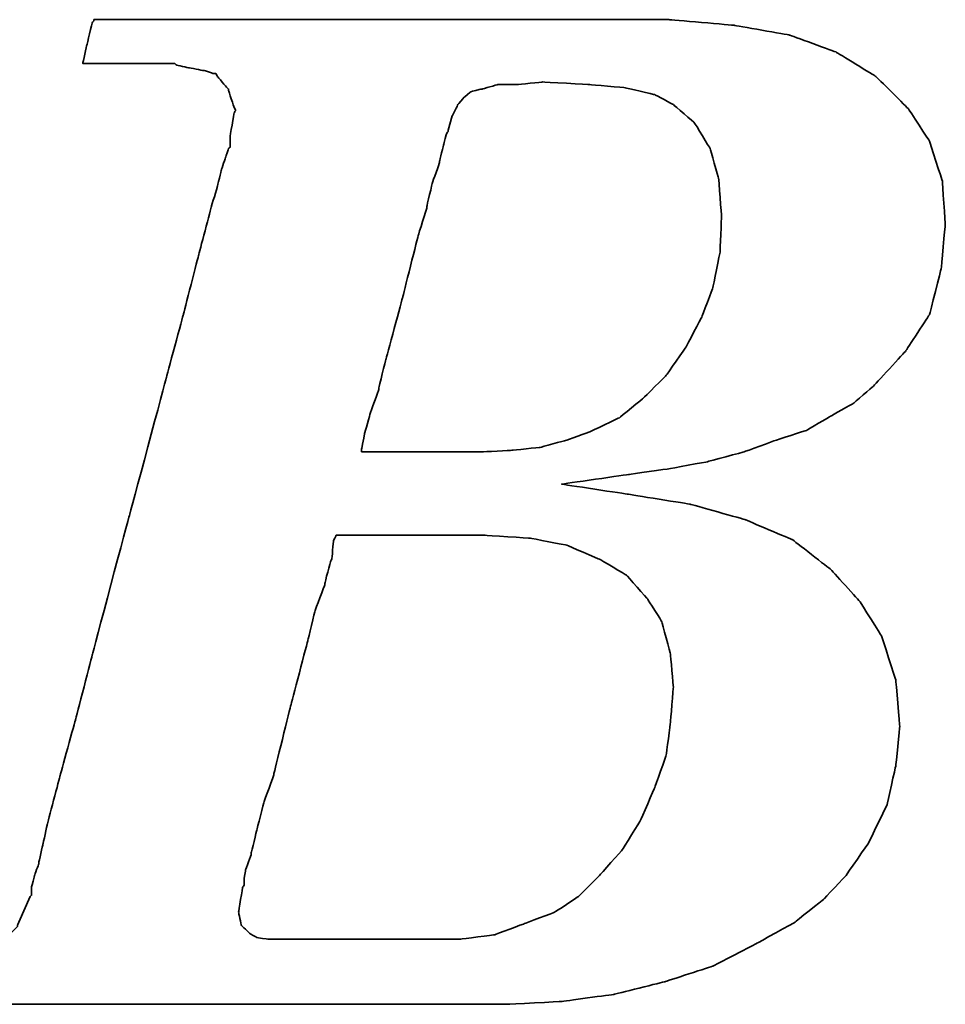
# Model space of a CAD drawing. Header units: millimetres. Extents: x 206 to 360, y 449 to 558.
# Tile 25 of 38: x 324.92 to 326.46, y 514.96 to 516.59. Entities that reach past the tile are written whole.
import ezdxf

# ---------------------------------------------------------------- set-up
doc = ezdxf.new("R2010")
doc.units = ezdxf.units.MM
doc.header["$LTSCALE"] = 0.1
doc.layers.add('DIM', color=4, linetype='CONTINUOUS')
doc.layers.add('layer 1', color=7, linetype='CONTINUOUS')

# ---------------------------------------------------------------- blocks, each defined once
blk = doc.blocks.new('TBI MOTION logo(完整正式版)')
at = {"layer": 'layer 1', "color": 22, "lineweight": 35}
for points, knots in [([(-64.65375, -6.86375), (-64.65375, -6.86375), (-64.84375, -7.29625), (-64.84375, -7.29625), (-64.84375, -7.29625), (-64.84375, -7.29625), (-64.86875, -7.34375), (-64.86875, -7.34375), (-64.86875, -7.34375), (-64.86875, -7.34375), (-64.86875, -7.36875), (-64.86875, -7.36875), (-64.86875, -7.36875), (-64.86875, -7.36875), (-65.15375, -7.65375), (-65.15375, -7.65375), (-65.15375, -7.65375), (-65.15375, -7.65375), (-65.17875, -7.65375), (-65.17875, -7.65375), (-65.17875, -7.65375), (-65.17875, -7.65375), (-65.20375, -7.67875), (-65.20375, -7.67875), (-65.20375, -7.67875), (-65.20375, -7.67875), (-65.58875, -7.87125), (-65.58875, -7.87125), (-65.58875, -7.87125), (-65.58875, -7.87125), (-65.63375, -7.87125), (-65.63375, -7.87125), (-65.63375, -7.87125), (-65.63375, -7.87125), (-65.65875, -7.89375), (-65.65875, -7.89375), (-65.65875, -7.89375), (-65.65875, -7.89375), (-66.09375, -7.94375), (-66.09375, -7.94375), (-66.09375, -7.94375), (-66.09375, -7.94375), (-66.11375, -7.94375), (-66.11375, -7.94375), (-66.11375, -7.94375), (-66.11375, -7.94375), (-66.16375, -7.94375), (-66.16375, -7.94375), (-66.16375, -7.94375), (-66.16375, -7.94375), (-66.30875, -7.94375), (-66.30875, -7.94375), (-66.30875, -7.94375), (-66.30875, -7.94375), (-66.69375, -7.94375), (-66.69375, -7.94375), (-66.69375, -7.94375), (-66.69375, -7.94375), (-67.07375, -7.94375), (-67.07375, -7.94375), (-67.07375, -7.94375), (-67.07375, -7.94375), (-67.12375, -7.94375), (-67.12375, -7.94375), (-67.12375, -7.94375), (-67.12375, -7.94375), (-67.12375, -7.96625), (-67.12375, -7.96625), (-67.12375, -7.96625), (-67.12375, -7.96625), (-67.14875, -7.99125), (-67.14875, -7.99125), (-67.14875, -7.99125), (-67.14875, -7.99125), (-67.24375, -8.34875), (-67.24375, -8.34875), (-67.24375, -8.34875), (-67.24375, -8.34875), (-67.31375, -8.68625), (-67.31375, -8.68625), (-67.31375, -8.68625), (-67.31375, -8.68625), (-67.26875, -8.68625), (-67.26875, -8.68625), (-67.26875, -8.68625), (-67.26875, -8.68625), (-67.07375, -8.68625), (-67.07375, -8.68625), (-67.07375, -8.68625), (-67.07375, -8.68625), (-66.54875, -8.68625), (-66.54875, -8.68625), (-66.54875, -8.68625), (-66.54875, -8.68625), (-65.82625, -8.68625), (-65.82625, -8.68625), (-65.82625, -8.68625), (-65.82625, -8.68625), (-65.01375, -8.68625), (-65.01375, -8.68625), (-65.01375, -8.68625), (-65.01375, -8.68625), (-64.05375, -8.68625), (-64.05375, -8.68625), (-64.05375, -8.68625), (-64.05375, -8.68625), (-62.08375, -8.68625), (-62.08375, -8.68625), (-62.08375, -8.68625), (-62.08375, -8.68625), (-60.06875, -8.68625), (-60.06875, -8.68625), (-60.06875, -8.68625), (-60.06875, -8.68625), (-59.10875, -8.68625), (-59.10875, -8.68625), (-59.10875, -8.68625), (-59.10875, -8.68625), (-58.29375, -8.68625), (-58.29375, -8.68625), (-58.29375, -8.68625), (-58.29375, -8.68625), (-57.57375, -8.68625), (-57.57375, -8.68625), (-57.57375, -8.68625), (-57.57375, -8.68625), (-57.04875, -8.68625), (-57.04875, -8.68625), (-57.04875, -8.68625), (-57.04875, -8.68625), (-56.85375, -8.68625), (-56.85375, -8.68625), (-56.85375, -8.68625), (-56.85375, -8.68625), (-56.70875, -8.68625), (-56.70875, -8.68625), (-56.70875, -8.68625), (-56.70875, -8.68625), (-56.61375, -8.68625), (-56.61375, -8.68625), (-56.61375, -8.68625), (-56.61375, -8.68625), (-56.56875, -8.68625), (-56.56875, -8.68625), (-56.56875, -8.68625), (-56.56875, -8.68625), (-55.65375, -8.63875), (-55.65375, -8.63875), (-55.65375, -8.63875), (-55.65375, -8.63875), (-54.76875, -8.51875), (-54.76875, -8.51875), (-54.76875, -8.51875), (-54.76875, -8.51875), (-53.90375, -8.30375), (-53.90375, -8.30375), (-53.90375, -8.30375), (-53.90375, -8.30375), (-53.08875, -8.03875), (-53.08875, -8.03875), (-53.08875, -8.03875), (-53.08875, -8.03875), (-52.34375, -7.65375), (-52.34375, -7.65375), (-52.34375, -7.65375), (-52.34375, -7.65375), (-51.69875, -7.29625), (-51.69875, -7.29625), (-51.69875, -7.29625), (-51.69875, -7.29625), (-51.21875, -6.91125), (-51.21875, -6.91125), (-51.21875, -6.91125), (-51.21875, -6.91125), (-50.83375, -6.50375), (-50.83375, -6.50375), (-50.83375, -6.50375), (-50.83375, -6.50375), (-50.44875, -5.94875), (-50.44875, -5.94875), (-50.44875, -5.94875), (-50.44875, -5.94875), (-50.13875, -5.30375), (-50.13875, -5.30375), (-50.13875, -5.30375), (-50.13875, -5.30375), (-49.99375, -4.65375), (-49.99375, -4.65375), (-49.99375, -4.65375), (-49.99375, -4.65375), (-49.92375, -3.98375), (-49.92375, -3.98375), (-49.92375, -3.98375), (-49.92375, -3.98375), (-49.99375, -3.19374), (-49.99375, -3.19374), (-49.99375, -3.19374), (-49.99375, -3.19374), (-50.23374, -2.44874), (-50.23374, -2.44874), (-50.23374, -2.44874), (-50.23374, -2.44874), (-50.59375, -1.87374), (-50.59375, -1.87374), (-50.59375, -1.87374), (-50.59375, -1.87374), (-51.09875, -1.31874), (-51.09875, -1.31874), (-51.09875, -1.31874), (-51.09875, -1.31874), (-51.74375, -0.81875), (-51.74375, -0.81875), (-51.74375, -0.81875), (-51.74375, -0.81875), (-52.53875, -0.48125), (-52.53875, -0.48125), (-52.53875, -0.48125), (-52.53875, -0.48125), (-53.47375, -0.21875), (-53.47375, -0.21875), (-53.47375, -0.21875), (-53.47375, -0.21875), (-54.52875, -0.04874), (-54.52875, -0.04874), (-54.52875, -0.04874), (-54.52875, -0.04874), (-55.65375, 0.12125), (-55.65375, 0.12125), (-55.65375, 0.12125), (-55.65375, 0.12125), (-54.50375, 0.28624), (-54.50375, 0.28624), (-54.50375, 0.28624), (-54.50375, 0.28624), (-53.83375, 0.38124), (-53.83375, 0.38124), (-53.83375, 0.38124), (-53.83375, 0.38124), (-53.18375, 0.50125), (-53.18375, 0.50125), (-53.18375, 0.50125), (-53.18375, 0.50125), (-52.55875, 0.66874), (-52.55875, 0.66874), (-52.55875, 0.66874), (-52.55875, 0.66874), (-52.03375, 0.86124), (-52.03375, 0.86124), (-52.03375, 0.86124), (-52.03375, 0.86124), (-51.50374, 1.03124), (-51.50374, 1.03124), (-51.50374, 1.03124), (-51.50374, 1.03124), (-51.09875, 1.27125), (-51.09875, 1.27125), (-51.09875, 1.27125), (-51.09875, 1.27125), (-50.71375, 1.48624), (-50.71375, 1.48624), (-50.71375, 1.48624), (-50.71375, 1.48624), (-50.37625, 1.77625), (-50.37625, 1.77625), (-50.37625, 1.77625), (-50.37625, 1.77625), (-49.82375, 2.37625), (-49.82375, 2.37625), (-49.82375, 2.37625), (-49.82375, 2.37625), (-49.41875, 2.99625), (-49.41875, 2.99625), (-49.41875, 2.99625), (-49.41875, 2.99625), (-49.22375, 3.76625), (-49.22375, 3.76625), (-49.22375, 3.76625), (-49.22375, 3.76625), (-49.15375, 4.50874), (-49.15375, 4.50874), (-49.15375, 4.50874), (-49.15375, 4.50874), (-49.20375, 5.25125), (-49.20375, 5.25125), (-49.20375, 5.25125), (-49.20375, 5.25125), (-49.41875, 5.92625), (-49.41875, 5.92625), (-49.41875, 5.92625), (-49.41875, 5.92625), (-49.77875, 6.47625), (-49.77875, 6.47625), (-49.77875, 6.47625), (-49.77875, 6.47625), (-50.33125, 7.02624), (-50.33125, 7.02624), (-50.33125, 7.02624), (-50.33125, 7.02624), (-51.00125, 7.43625), (-51.00125, 7.43625), (-51.00125, 7.43625), (-51.00125, 7.43625), (-51.79375, 7.72625), (-51.79375, 7.72625), (-51.79375, 7.72625), (-51.79375, 7.72625), (-52.72875, 7.89124), (-52.72875, 7.89124), (-52.72875, 7.89124), (-52.72875, 7.89124), (-53.83375, 7.98625), (-53.83375, 7.98625), (-53.83375, 7.98625), (-53.83375, 7.98625), (-53.92875, 7.98625), (-53.92875, 7.98625), (-53.92875, 7.98625), (-53.92875, 7.98625), (-54.26375, 7.98625), (-54.26375, 7.98625), (-54.26375, 7.98625), (-54.26375, 7.98625), (-54.74375, 7.98625), (-54.74375, 7.98625), (-54.74375, 7.98625), (-54.74375, 7.98625), (-55.36875, 7.98625), (-55.36875, 7.98625), (-55.36875, 7.98625), (-55.36875, 7.98625), (-56.13375, 7.98625), (-56.13375, 7.98625), (-56.13375, 7.98625), (-56.13375, 7.98625), (-56.94875, 7.98625), (-56.94875, 7.98625), (-56.94875, 7.98625), (-56.94875, 7.98625), (-58.77625, 7.98625), (-58.77625, 7.98625), (-58.77625, 7.98625), (-58.77625, 7.98625), (-60.59875, 7.98625), (-60.59875, 7.98625), (-60.59875, 7.98625), (-60.59875, 7.98625), (-61.41375, 7.98625), (-61.41375, 7.98625), (-61.41375, 7.98625), (-61.41375, 7.98625), (-62.17875, 7.98625), (-62.17875, 7.98625), (-62.17875, 7.98625), (-62.17875, 7.98625), (-62.80375, 7.98625), (-62.80375, 7.98625), (-62.80375, 7.98625), (-62.80375, 7.98625), (-63.30625, 7.98625), (-63.30625, 7.98625), (-63.30625, 7.98625), (-63.30625, 7.98625), (-63.57375, 7.98625), (-63.57375, 7.98625), (-63.57375, 7.98625), (-63.57375, 7.98625), (-63.57375, 7.96375), (-63.57375, 7.96375), (-63.57375, 7.96375), (-63.57375, 7.96375), (-63.59875, 7.94125), (-63.59875, 7.94125), (-63.59875, 7.94125), (-63.59875, 7.94125), (-63.69375, 7.55625), (-63.69375, 7.55625), (-63.69375, 7.55625), (-63.69375, 7.55625), (-63.76375, 7.24624), (-63.76375, 7.24624), (-63.76375, 7.24624), (-63.76375, 7.24624), (-63.23875, 7.24624), (-63.23875, 7.24624), (-63.23875, 7.24624), (-63.23875, 7.24624), (-62.75875, 7.24624), (-62.75875, 7.24624), (-62.75875, 7.24624), (-62.75875, 7.24624), (-62.61125, 7.24624), (-62.61125, 7.24624), (-62.61125, 7.24624), (-62.61125, 7.24624), (-62.56625, 7.24624), (-62.56625, 7.24624), (-62.56625, 7.24624), (-62.56625, 7.24624), (-62.22875, 7.24624), (-62.22875, 7.24624), (-62.22875, 7.24624), (-62.22875, 7.24624), (-62.20375, 7.24624), (-62.20375, 7.24624), (-62.20375, 7.24624), (-62.20375, 7.24624), (-62.17875, 7.21875), (-62.17875, 7.21875), (-62.17875, 7.21875), (-62.17875, 7.21875), (-61.96375, 7.17125), (-61.96375, 7.17125), (-61.96375, 7.17125), (-61.96375, 7.17125), (-61.72375, 7.12624), (-61.72375, 7.12624), (-61.72375, 7.12624), (-61.72375, 7.12624), (-61.70375, 7.12624), (-61.70375, 7.12624), (-61.70375, 7.12624), (-61.70375, 7.12624), (-61.55875, 7.07624), (-61.55875, 7.07624), (-61.55875, 7.07624), (-61.55875, 7.07624), (-61.50875, 7.07624), (-61.50875, 7.07624), (-61.50875, 7.07624), (-61.50875, 7.07624), (-61.48375, 7.02624), (-61.48375, 7.02624), (-61.48375, 7.02624), (-61.48375, 7.02624), (-61.31875, 6.83375), (-61.31875, 6.83375), (-61.31875, 6.83375), (-61.31875, 6.83375), (-61.29375, 6.81125), (-61.29375, 6.81125), (-61.29375, 6.81125), (-61.29375, 6.81125), (-61.29375, 6.78625), (-61.29375, 6.78625), (-61.29375, 6.78625), (-61.29375, 6.78625), (-61.19875, 6.50124), (-61.19875, 6.50124), (-61.19875, 6.50124), (-61.19875, 6.50124), (-61.17375, 6.45124), (-61.17375, 6.45124), (-61.17375, 6.45124), (-61.17375, 6.45124), (-61.19875, 6.40625), (-61.19875, 6.40625), (-61.19875, 6.40625), (-61.19875, 6.40625), (-61.26875, 5.99624), (-61.26875, 5.99624), (-61.26875, 5.99624), (-61.26875, 5.99624), (-61.26875, 5.85125), (-61.26875, 5.85125), (-61.26875, 5.85125), (-61.26875, 5.85125), (-61.26875, 5.82625), (-61.26875, 5.82625), (-61.26875, 5.82625), (-61.26875, 5.82625), (-61.29375, 5.80625), (-61.29375, 5.80625), (-61.29375, 5.80625), (-61.29375, 5.80625), (-61.34125, 5.66125), (-61.34125, 5.66125), (-61.34125, 5.66125), (-61.34125, 5.66125), (-61.41375, 5.44625), (-61.41375, 5.44625), (-61.41375, 5.44625), (-61.41375, 5.44625), (-61.48375, 5.15625), (-61.48375, 5.15625), (-61.48375, 5.15625), (-61.48375, 5.15625), (-61.58375, 4.82124), (-61.58375, 4.82124), (-61.58375, 4.82124), (-61.58375, 4.82124), (-61.79875, 4.00375), (-61.79875, 4.00375), (-61.79875, 4.00375), (-61.79875, 4.00375), (-62.05875, 2.99625), (-62.05875, 2.99625), (-62.05875, 2.99625), (-62.05875, 2.99625), (-62.34875, 1.91625), (-62.34875, 1.91625), (-62.34875, 1.91625), (-62.34875, 1.91625), (-62.97375, -0.41124), (-62.97375, -0.41124), (-62.97375, -0.41124), (-62.97375, -0.41124), (-63.59875, -2.75875), (-63.59875, -2.75875), (-63.59875, -2.75875), (-63.59875, -2.75875), (-63.88375, -3.86374), (-63.88375, -3.86374), (-63.88375, -3.86374), (-63.88375, -3.86374), (-64.14875, -4.82374), (-64.14875, -4.82374), (-64.14875, -4.82374), (-64.14875, -4.82374), (-64.36375, -5.64125), (-64.36375, -5.64125), (-64.36375, -5.64125), (-64.36375, -5.64125), (-64.43625, -5.97625), (-64.43625, -5.97625), (-64.43625, -5.97625), (-64.43625, -5.97625), (-64.50875, -6.28625), (-64.50875, -6.28625), (-64.50875, -6.28625), (-64.50875, -6.28625), (-64.50875, -6.30875), (-64.50875, -6.30875), (-64.50875, -6.30875), (-64.50875, -6.30875), (-64.57875, -6.50375), (-64.57875, -6.50375), (-64.57875, -6.50375), (-64.57875, -6.50375), (-64.62875, -6.69625), (-64.62875, -6.69625), (-64.62875, -6.69625), (-64.62875, -6.69625), (-64.62875, -6.76875), (-64.62875, -6.76875), (-64.62875, -6.76875), (-64.62875, -6.76875), (-64.62875, -6.81375), (-64.62875, -6.81375), (-64.62875, -6.81375), (-64.62875, -6.81375), (-64.62875, -6.83875), (-64.62875, -6.83875), (-64.62875, -6.83875), (-64.62875, -6.83875), (-64.65375, -6.86375), (-64.65375, -6.86375)], [0, 0, 0, 0, 0.00719424, 0.00719424, 0.00719424, 0.00719425, 0.01438849, 0.01438849, 0.01438849, 0.0143885, 0.02158273, 0.02158273, 0.02158273, 0.02158274, 0.02877698, 0.02877698, 0.02877698, 0.02877699, 0.03597122, 0.03597122, 0.03597122, 0.03597123, 0.04316547, 0.04316547, 0.04316547, 0.04316548, 0.05035971, 0.05035971, 0.05035971, 0.05035972, 0.05755396, 0.05755396, 0.05755396, 0.05755397, 0.0647482, 0.0647482, 0.0647482, 0.06474821, 0.07194245, 0.07194245, 0.07194245, 0.07194246, 0.07913669, 0.07913669, 0.07913669, 0.0791367, 0.08633094, 0.08633094, 0.08633094, 0.08633095, 0.09352518, 0.09352518, 0.09352518, 0.09352519, 0.10071942, 0.10071942, 0.10071942, 0.10071943, 0.10791367, 0.10791367, 0.10791367, 0.10791368, 0.11510791, 0.11510791, 0.11510791, 0.11510792, 0.12230216, 0.12230216, 0.12230216, 0.12230217, 0.1294964, 0.1294964, 0.1294964, 0.12949641, 0.13669065, 0.13669065, 0.13669065, 0.13669066, 0.14388489, 0.14388489, 0.14388489, 0.1438849, 0.15107914, 0.15107914, 0.15107914, 0.15107915, 0.15827338, 0.15827338, 0.15827338, 0.15827339, 0.16546763, 0.16546763, 0.16546763, 0.16546764, 0.17266187, 0.17266187, 0.17266187, 0.17266188, 0.17985612, 0.17985612, 0.17985612, 0.17985613, 0.18705036, 0.18705036, 0.18705036, 0.18705037, 0.1942446, 0.1942446, 0.1942446, 0.19424461, 0.20143885, 0.20143885, 0.20143885, 0.20143886, 0.20863309, 0.20863309, 0.20863309, 0.2086331, 0.21582734, 0.21582734, 0.21582734, 0.21582735, 0.22302158, 0.22302158, 0.22302158, 0.22302159, 0.23021583, 0.23021583, 0.23021583, 0.23021584, 0.23741007, 0.23741007, 0.23741007, 0.23741008, 0.24460432, 0.24460432, 0.24460432, 0.24460433, 0.25179856, 0.25179856, 0.25179856, 0.25179857, 0.25899281, 0.25899281, 0.25899281, 0.25899282, 0.26618705, 0.26618705, 0.26618705, 0.26618706, 0.27338129, 0.27338129, 0.27338129, 0.2733813, 0.28057554, 0.28057554, 0.28057554, 0.28057555, 0.28776978, 0.28776978, 0.28776978, 0.28776979, 0.29496403, 0.29496403, 0.29496403, 0.29496404, 0.30215827, 0.30215827, 0.30215827, 0.30215828, 0.30935252, 0.30935252, 0.30935252, 0.30935253, 0.31654676, 0.31654676, 0.31654676, 0.31654677, 0.32374101, 0.32374101, 0.32374101, 0.32374102, 0.33093525, 0.33093525, 0.33093525, 0.33093526, 0.3381295, 0.3381295, 0.3381295, 0.33812951, 0.34532374, 0.34532374, 0.34532374, 0.34532375, 0.35251799, 0.35251799, 0.35251799, 0.352518, 0.35971223, 0.35971223, 0.35971223, 0.35971224, 0.36690647, 0.36690647, 0.36690647, 0.36690648, 0.37410072, 0.37410072, 0.37410072, 0.37410073, 0.38129496, 0.38129496, 0.38129496, 0.38129497, 0.38848921, 0.38848921, 0.38848921, 0.38848922, 0.39568345, 0.39568345, 0.39568345, 0.39568346, 0.4028777, 0.4028777, 0.4028777, 0.40287771, 0.41007194, 0.41007194, 0.41007194, 0.41007195, 0.41726619, 0.41726619, 0.41726619, 0.4172662, 0.42446043, 0.42446043, 0.42446043, 0.42446044, 0.43165468, 0.43165468, 0.43165468, 0.43165469, 0.43884892, 0.43884892, 0.43884892, 0.43884893, 0.44604317, 0.44604317, 0.44604317, 0.44604318, 0.45323741, 0.45323741, 0.45323741, 0.45323742, 0.46043165, 0.46043165, 0.46043165, 0.46043166, 0.4676259, 0.4676259, 0.4676259, 0.46762591, 0.47482014, 0.47482014, 0.47482014, 0.47482015, 0.48201439, 0.48201439, 0.48201439, 0.4820144, 0.48920863, 0.48920863, 0.48920863, 0.48920864, 0.49640288, 0.49640288, 0.49640288, 0.49640289, 0.50359712, 0.50359712, 0.50359712, 0.50359713, 0.51079137, 0.51079137, 0.51079137, 0.51079138, 0.51798561, 0.51798561, 0.51798561, 0.51798562, 0.52517986, 0.52517986, 0.52517986, 0.52517987, 0.5323741, 0.5323741, 0.5323741, 0.53237411, 0.53956835, 0.53956835, 0.53956835, 0.53956836, 0.54676259, 0.54676259, 0.54676259, 0.5467626, 0.55395683, 0.55395683, 0.55395683, 0.55395684, 0.56115108, 0.56115108, 0.56115108, 0.56115109, 0.56834532, 0.56834532, 0.56834532, 0.56834533, 0.57553957, 0.57553957, 0.57553957, 0.57553958, 0.58273381, 0.58273381, 0.58273381, 0.58273382, 0.58992806, 0.58992806, 0.58992806, 0.58992807, 0.5971223, 0.5971223, 0.5971223, 0.59712231, 0.60431655, 0.60431655, 0.60431655, 0.60431656, 0.61151079, 0.61151079, 0.61151079, 0.6115108, 0.61870504, 0.61870504, 0.61870504, 0.61870505, 0.62589928, 0.62589928, 0.62589928, 0.62589929, 0.63309353, 0.63309353, 0.63309353, 0.63309354, 0.64028777, 0.64028777, 0.64028777, 0.64028778, 0.64748201, 0.64748201, 0.64748201, 0.64748202, 0.65467626, 0.65467626, 0.65467626, 0.65467627, 0.6618705, 0.6618705, 0.6618705, 0.66187051, 0.66906475, 0.66906475, 0.66906475, 0.66906476, 0.67625899, 0.67625899, 0.67625899, 0.676259, 0.68345324, 0.68345324, 0.68345324, 0.68345325, 0.69064748, 0.69064748, 0.69064748, 0.69064749, 0.69784173, 0.69784173, 0.69784173, 0.69784174, 0.70503597, 0.70503597, 0.70503597, 0.70503598, 0.71223022, 0.71223022, 0.71223022, 0.71223023, 0.71942446, 0.71942446, 0.71942446, 0.71942447, 0.72661871, 0.72661871, 0.72661871, 0.72661872, 0.73381295, 0.73381295, 0.73381295, 0.73381296, 0.74100719, 0.74100719, 0.74100719, 0.7410072, 0.74820144, 0.74820144, 0.74820144, 0.74820145, 0.75539568, 0.75539568, 0.75539568, 0.75539569, 0.76258993, 0.76258993, 0.76258993, 0.76258994, 0.76978417, 0.76978417, 0.76978417, 0.76978418, 0.77697842, 0.77697842, 0.77697842, 0.77697843, 0.78417266, 0.78417266, 0.78417266, 0.78417267, 0.79136691, 0.79136691, 0.79136691, 0.79136692, 0.79856115, 0.79856115, 0.79856115, 0.79856116, 0.8057554, 0.8057554, 0.8057554, 0.80575541, 0.81294964, 0.81294964, 0.81294964, 0.81294965, 0.82014388, 0.82014388, 0.82014388, 0.82014389, 0.82733813, 0.82733813, 0.82733813, 0.82733814, 0.83453237, 0.83453237, 0.83453237, 0.83453238, 0.84172662, 0.84172662, 0.84172662, 0.84172663, 0.84892086, 0.84892086, 0.84892086, 0.84892087, 0.85611511, 0.85611511, 0.85611511, 0.85611512, 0.86330935, 0.86330935, 0.86330935, 0.86330936, 0.8705036, 0.8705036, 0.8705036, 0.87050361, 0.87769784, 0.87769784, 0.87769784, 0.87769785, 0.88489209, 0.88489209, 0.88489209, 0.8848921, 0.89208633, 0.89208633, 0.89208633, 0.89208634, 0.89928058, 0.89928058, 0.89928058, 0.89928059, 0.90647482, 0.90647482, 0.90647482, 0.90647483, 0.91366906, 0.91366906, 0.91366906, 0.91366907, 0.92086331, 0.92086331, 0.92086331, 0.92086332, 0.92805755, 0.92805755, 0.92805755, 0.92805756, 0.9352518, 0.9352518, 0.9352518, 0.93525181, 0.94244604, 0.94244604, 0.94244604, 0.94244605, 0.94964029, 0.94964029, 0.94964029, 0.9496403, 0.95683453, 0.95683453, 0.95683453, 0.95683454, 0.96402878, 0.96402878, 0.96402878, 0.96402879, 0.97122302, 0.97122302, 0.97122302, 0.97122303, 0.97841727, 0.97841727, 0.97841727, 0.97841728, 0.98561151, 0.98561151, 0.98561151, 0.98561152, 0.99280576, 0.99280576, 0.99280576, 0.99280577, 1, 1, 1, 1]), ([(-57.50375, 6.35625), (-57.50375, 6.35625), (-57.57375, 6.11625), (-57.57375, 6.11625), (-57.57375, 6.11625), (-57.57375, 6.11625), (-57.57375, 6.09125), (-57.57375, 6.09125), (-57.57375, 6.09125), (-57.57375, 6.09125), (-57.59875, 6.06625), (-57.59875, 6.06625), (-57.59875, 6.06625), (-57.59875, 6.06625), (-57.64875, 5.87625), (-57.64875, 5.87625), (-57.64875, 5.87625), (-57.64875, 5.87625), (-57.71875, 5.58875), (-57.71875, 5.58875), (-57.71875, 5.58875), (-57.71875, 5.58875), (-57.71875, 5.56625), (-57.71875, 5.56625), (-57.71875, 5.56625), (-57.71875, 5.56625), (-57.83875, 5.23125), (-57.83875, 5.23125), (-57.83875, 5.23125), (-57.83875, 5.23125), (-57.93625, 4.82124), (-57.93625, 4.82124), (-57.93625, 4.82124), (-57.93625, 4.82124), (-57.93625, 4.79624), (-57.93625, 4.79624), (-57.93625, 4.79624), (-57.93625, 4.79624), (-58.07875, 4.34125), (-58.07875, 4.34125), (-58.07875, 4.34125), (-58.07875, 4.34125), (-58.34375, 3.28625), (-58.34375, 3.28625), (-58.34375, 3.28625), (-58.34375, 3.28625), (-58.62875, 2.23124), (-58.62875, 2.23124), (-58.62875, 2.23124), (-58.62875, 2.23124), (-58.74875, 1.75125), (-58.74875, 1.75125), (-58.74875, 1.75125), (-58.74875, 1.75125), (-58.74875, 1.72625), (-58.74875, 1.72625), (-58.74875, 1.72625), (-58.74875, 1.72625), (-58.89375, 1.31625), (-58.89375, 1.31625), (-58.89375, 1.31625), (-58.89375, 1.31625), (-58.98875, 0.98124), (-58.98875, 0.98124), (-58.98875, 0.98124), (-58.98875, 0.98124), (-59.03875, 0.71625), (-59.03875, 0.71625), (-59.03875, 0.71625), (-59.03875, 0.71625), (-59.03875, 0.66874), (-59.03875, 0.66874), (-59.03875, 0.66874), (-59.03875, 0.66874), (-58.91875, 0.66874), (-58.91875, 0.66874), (-58.91875, 0.66874), (-58.91875, 0.66874), (-58.53375, 0.66874), (-58.53375, 0.66874), (-58.53375, 0.66874), (-58.53375, 0.66874), (-58.10375, 0.66874), (-58.10375, 0.66874), (-58.10375, 0.66874), (-58.10375, 0.66874), (-57.66875, 0.66874), (-57.66875, 0.66874), (-57.66875, 0.66874), (-57.66875, 0.66874), (-57.33375, 0.66874), (-57.33375, 0.66874), (-57.33375, 0.66874), (-57.33375, 0.66874), (-57.09375, 0.66874), (-57.09375, 0.66874), (-57.09375, 0.66874), (-57.09375, 0.66874), (-56.99875, 0.66874), (-56.99875, 0.66874), (-56.99875, 0.66874), (-56.99875, 0.66874), (-56.49375, 0.69374), (-56.49375, 0.69374), (-56.49375, 0.69374), (-56.49375, 0.69374), (-56.01375, 0.74374), (-56.01375, 0.74374), (-56.01375, 0.74374), (-56.01375, 0.74374), (-55.58375, 0.86124), (-55.58375, 0.86124), (-55.58375, 0.86124), (-55.58375, 0.86124), (-55.17375, 1.00624), (-55.17375, 1.00624), (-55.17375, 1.00624), (-55.17375, 1.00624), (-54.67375, 1.24625), (-54.67375, 1.24625), (-54.67375, 1.24625), (-54.67375, 1.24625), (-54.26375, 1.58124), (-54.26375, 1.58124), (-54.26375, 1.58124), (-54.26375, 1.58124), (-53.87875, 1.96374), (-53.87875, 1.96374), (-53.87875, 1.96374), (-53.87875, 1.96374), (-53.54375, 2.44625), (-53.54375, 2.44625), (-53.54375, 2.44625), (-53.54375, 2.44625), (-53.27875, 2.95125), (-53.27875, 2.95125), (-53.27875, 2.95125), (-53.27875, 2.95125), (-53.08875, 3.45124), (-53.08875, 3.45124), (-53.08875, 3.45124), (-53.08875, 3.45124), (-52.96875, 4.05124), (-52.96875, 4.05124), (-52.96875, 4.05124), (-52.96875, 4.05124), (-52.94375, 4.65125), (-52.94375, 4.65125), (-52.94375, 4.65125), (-52.94375, 4.65125), (-52.99375, 5.30125), (-52.99375, 5.30125), (-52.99375, 5.30125), (-52.99375, 5.30125), (-53.13875, 5.80625), (-53.13875, 5.80625), (-53.13875, 5.80625), (-53.13875, 5.80625), (-53.39875, 6.23625), (-53.39875, 6.23625), (-53.39875, 6.23625), (-53.39875, 6.23625), (-53.75875, 6.54875), (-53.75875, 6.54875), (-53.75875, 6.54875), (-53.75875, 6.54875), (-54.07375, 6.71625), (-54.07375, 6.71625), (-54.07375, 6.71625), (-54.07375, 6.71625), (-54.57375, 6.83375), (-54.57375, 6.83375), (-54.57375, 6.83375), (-54.57375, 6.83375), (-55.17375, 6.88625), (-55.17375, 6.88625), (-55.17375, 6.88625), (-55.17375, 6.88625), (-55.96875, 6.93125), (-55.96875, 6.93125), (-55.96875, 6.93125), (-55.96875, 6.93125), (-56.39875, 6.88625), (-56.39875, 6.88625), (-56.39875, 6.88625), (-56.39875, 6.88625), (-56.42125, 6.88625), (-56.42125, 6.88625), (-56.42125, 6.88625), (-56.42125, 6.88625), (-56.73375, 6.88625), (-56.73375, 6.88625), (-56.73375, 6.88625), (-56.73375, 6.88625), (-56.99875, 6.81125), (-56.99875, 6.81125), (-56.99875, 6.81125), (-56.99875, 6.81125), (-57.02375, 6.81125), (-57.02375, 6.81125), (-57.02375, 6.81125), (-57.02375, 6.81125), (-57.18875, 6.76625), (-57.18875, 6.76625), (-57.18875, 6.76625), (-57.18875, 6.76625), (-57.30875, 6.66625), (-57.30875, 6.66625), (-57.30875, 6.66625), (-57.30875, 6.66625), (-57.40875, 6.54875), (-57.40875, 6.54875), (-57.40875, 6.54875), (-57.40875, 6.54875), (-57.50375, 6.35625), (-57.50375, 6.35625)], [0, 0, 0, 0, 0.01851852, 0.01851852, 0.01851852, 0.01851853, 0.03703704, 0.03703704, 0.03703704, 0.03703705, 0.05555556, 0.05555556, 0.05555556, 0.05555557, 0.07407407, 0.07407407, 0.07407407, 0.07407408, 0.09259259, 0.09259259, 0.09259259, 0.0925926, 0.11111111, 0.11111111, 0.11111111, 0.11111112, 0.12962963, 0.12962963, 0.12962963, 0.12962964, 0.14814815, 0.14814815, 0.14814815, 0.14814816, 0.16666667, 0.16666667, 0.16666667, 0.16666668, 0.18518519, 0.18518519, 0.18518519, 0.1851852, 0.2037037, 0.2037037, 0.2037037, 0.20370371, 0.22222222, 0.22222222, 0.22222222, 0.22222223, 0.24074074, 0.24074074, 0.24074074, 0.24074075, 0.25925926, 0.25925926, 0.25925926, 0.25925927, 0.27777778, 0.27777778, 0.27777778, 0.27777779, 0.2962963, 0.2962963, 0.2962963, 0.29629631, 0.31481481, 0.31481481, 0.31481481, 0.31481482, 0.33333333, 0.33333333, 0.33333333, 0.33333334, 0.35185185, 0.35185185, 0.35185185, 0.35185186, 0.37037037, 0.37037037, 0.37037037, 0.37037038, 0.38888889, 0.38888889, 0.38888889, 0.3888889, 0.40740741, 0.40740741, 0.40740741, 0.40740742, 0.42592593, 0.42592593, 0.42592593, 0.42592594, 0.44444444, 0.44444444, 0.44444444, 0.44444445, 0.46296296, 0.46296296, 0.46296296, 0.46296297, 0.48148148, 0.48148148, 0.48148148, 0.48148149, 0.5, 0.5, 0.5, 0.50000001, 0.51851852, 0.51851852, 0.51851852, 0.51851853, 0.53703704, 0.53703704, 0.53703704, 0.53703705, 0.55555556, 0.55555556, 0.55555556, 0.55555557, 0.57407407, 0.57407407, 0.57407407, 0.57407408, 0.59259259, 0.59259259, 0.59259259, 0.5925926, 0.61111111, 0.61111111, 0.61111111, 0.61111112, 0.62962963, 0.62962963, 0.62962963, 0.62962964, 0.64814815, 0.64814815, 0.64814815, 0.64814816, 0.66666667, 0.66666667, 0.66666667, 0.66666668, 0.68518519, 0.68518519, 0.68518519, 0.6851852, 0.7037037, 0.7037037, 0.7037037, 0.70370371, 0.72222222, 0.72222222, 0.72222222, 0.72222223, 0.74074074, 0.74074074, 0.74074074, 0.74074075, 0.75925926, 0.75925926, 0.75925926, 0.75925927, 0.77777778, 0.77777778, 0.77777778, 0.77777779, 0.7962963, 0.7962963, 0.7962963, 0.79629631, 0.81481481, 0.81481481, 0.81481481, 0.81481482, 0.83333333, 0.83333333, 0.83333333, 0.83333334, 0.85185185, 0.85185185, 0.85185185, 0.85185186, 0.87037037, 0.87037037, 0.87037037, 0.87037038, 0.88888889, 0.88888889, 0.88888889, 0.8888889, 0.90740741, 0.90740741, 0.90740741, 0.90740742, 0.92592593, 0.92592593, 0.92592593, 0.92592594, 0.94444444, 0.94444444, 0.94444444, 0.94444445, 0.96296296, 0.96296296, 0.96296296, 0.96296297, 0.98148148, 0.98148148, 0.98148148, 0.98148149, 1, 1, 1, 1]), ([(-61.03125, -6.57375), (-61.03125, -6.57375), (-61.03125, -6.67125), (-61.03125, -6.67125), (-61.03125, -6.67125), (-61.03125, -6.67125), (-61.05375, -6.69625), (-61.05375, -6.69625), (-61.05375, -6.69625), (-61.05375, -6.69625), (-61.12375, -7.12875), (-61.12375, -7.12875), (-61.12375, -7.12875), (-61.12375, -7.12875), (-61.07875, -7.34375), (-61.07875, -7.34375), (-61.07875, -7.34375), (-61.07875, -7.34375), (-60.93375, -7.48875), (-60.93375, -7.48875), (-60.93375, -7.48875), (-60.93375, -7.48875), (-60.81375, -7.55625), (-60.81375, -7.55625), (-60.81375, -7.55625), (-60.81375, -7.55625), (-60.62375, -7.58375), (-60.62375, -7.58375), (-60.62375, -7.58375), (-60.62375, -7.58375), (-60.30875, -7.58375), (-60.30875, -7.58375), (-60.30875, -7.58375), (-60.30875, -7.58375), (-59.97375, -7.58375), (-59.97375, -7.58375), (-59.97375, -7.58375), (-59.97375, -7.58375), (-59.87875, -7.58375), (-59.87875, -7.58375), (-59.87875, -7.58375), (-59.87875, -7.58375), (-59.63625, -7.58375), (-59.63625, -7.58375), (-59.63625, -7.58375), (-59.63625, -7.58375), (-58.96875, -7.58375), (-58.96875, -7.58375), (-58.96875, -7.58375), (-58.96875, -7.58375), (-58.29375, -7.58375), (-58.29375, -7.58375), (-58.29375, -7.58375), (-58.29375, -7.58375), (-58.05375, -7.58375), (-58.05375, -7.58375), (-58.05375, -7.58375), (-58.05375, -7.58375), (-57.98375, -7.58375), (-57.98375, -7.58375), (-57.98375, -7.58375), (-57.98375, -7.58375), (-57.35875, -7.58375), (-57.35875, -7.58375), (-57.35875, -7.58375), (-57.35875, -7.58375), (-56.78375, -7.50875), (-56.78375, -7.50875), (-56.78375, -7.50875), (-56.78375, -7.50875), (-56.27875, -7.31875), (-56.27875, -7.31875), (-56.27875, -7.31875), (-56.27875, -7.31875), (-55.77375, -7.12875), (-55.77375, -7.12875), (-55.77375, -7.12875), (-55.77375, -7.12875), (-55.36875, -6.86375), (-55.36875, -6.86375), (-55.36875, -6.86375), (-55.36875, -6.86375), (-55.00875, -6.50375), (-55.00875, -6.50375), (-55.00875, -6.50375), (-55.00875, -6.50375), (-54.62375, -6.06875), (-54.62375, -6.06875), (-54.62375, -6.06875), (-54.62375, -6.06875), (-54.31375, -5.56875), (-54.31375, -5.56875), (-54.31375, -5.56875), (-54.31375, -5.56875), (-54.07375, -5.01625), (-54.07375, -5.01625), (-54.07375, -5.01625), (-54.07375, -5.01625), (-53.87875, -4.46374), (-53.87875, -4.46374), (-53.87875, -4.46374), (-53.87875, -4.46374), (-53.80875, -3.91375), (-53.80875, -3.91375), (-53.80875, -3.91375), (-53.80875, -3.91375), (-53.75875, -3.31375), (-53.75875, -3.31375), (-53.75875, -3.31375), (-53.75875, -3.31375), (-53.80875, -2.75875), (-53.80875, -2.75875), (-53.80875, -2.75875), (-53.80875, -2.75875), (-53.95375, -2.20875), (-53.95375, -2.20875), (-53.95375, -2.20875), (-53.95375, -2.20875), (-54.19375, -1.82625), (-54.19375, -1.82625), (-54.19375, -1.82625), (-54.19375, -1.82625), (-54.55375, -1.41875), (-54.55375, -1.41875), (-54.55375, -1.41875), (-54.55375, -1.41875), (-55.00875, -1.15125), (-55.00875, -1.15125), (-55.00875, -1.15125), (-55.00875, -1.15125), (-55.56125, -0.91375), (-55.56125, -0.91375), (-55.56125, -0.91375), (-55.56125, -0.91375), (-56.18125, -0.79375), (-56.18125, -0.79375), (-56.18125, -0.79375), (-56.18125, -0.79375), (-56.94875, -0.74374), (-56.94875, -0.74374), (-56.94875, -0.74374), (-56.94875, -0.74374), (-56.99875, -0.74374), (-56.99875, -0.74374), (-56.99875, -0.74374), (-56.99875, -0.74374), (-57.09375, -0.74374), (-57.09375, -0.74374), (-57.09375, -0.74374), (-57.09375, -0.74374), (-57.38375, -0.74374), (-57.38375, -0.74374), (-57.38375, -0.74374), (-57.38375, -0.74374), (-57.76875, -0.74374), (-57.76875, -0.74374), (-57.76875, -0.74374), (-57.76875, -0.74374), (-58.24625, -0.74374), (-58.24625, -0.74374), (-58.24625, -0.74374), (-58.24625, -0.74374), (-58.72875, -0.74374), (-58.72875, -0.74374), (-58.72875, -0.74374), (-58.72875, -0.74374), (-59.20875, -0.74374), (-59.20875, -0.74374), (-59.20875, -0.74374), (-59.20875, -0.74374), (-59.46875, -0.74374), (-59.46875, -0.74374), (-59.46875, -0.74374), (-59.46875, -0.74374), (-59.51625, -0.83875), (-59.51625, -0.83875), (-59.51625, -0.83875), (-59.51625, -0.83875), (-59.54375, -1.15125), (-59.54375, -1.15125), (-59.54375, -1.15125), (-59.54375, -1.15125), (-59.56375, -1.17874), (-59.56375, -1.17874), (-59.56375, -1.17874), (-59.56375, -1.17874), (-59.66375, -1.55875), (-59.66375, -1.55875), (-59.66375, -1.55875), (-59.66375, -1.55875), (-59.66375, -1.58375), (-59.66375, -1.58375), (-59.66375, -1.58375), (-59.66375, -1.58375), (-59.82875, -2.01874), (-59.82875, -2.01874), (-59.82875, -2.01874), (-59.82875, -2.01874), (-59.94875, -2.52125), (-59.94875, -2.52125), (-59.94875, -2.52125), (-59.94875, -2.52125), (-60.23875, -3.62375), (-60.23875, -3.62375), (-60.23875, -3.62375), (-60.23875, -3.62375), (-60.52375, -4.77624), (-60.52375, -4.77624), (-60.52375, -4.77624), (-60.52375, -4.77624), (-60.52375, -4.79874), (-60.52375, -4.79874), (-60.52375, -4.79874), (-60.52375, -4.79874), (-60.69125, -5.25375), (-60.69125, -5.25375), (-60.69125, -5.25375), (-60.69125, -5.25375), (-60.81375, -5.73625), (-60.81375, -5.73625), (-60.81375, -5.73625), (-60.81375, -5.73625), (-60.90875, -6.11875), (-60.90875, -6.11875), (-60.90875, -6.11875), (-60.90875, -6.11875), (-60.90875, -6.14375), (-60.90875, -6.14375), (-60.90875, -6.14375), (-60.90875, -6.14375), (-61.00375, -6.40875), (-61.00375, -6.40875), (-61.00375, -6.40875), (-61.00375, -6.40875), (-61.03125, -6.57375), (-61.03125, -6.57375)], [0, 0, 0, 0, 0.01694915, 0.01694915, 0.01694915, 0.01694916, 0.03389831, 0.03389831, 0.03389831, 0.03389832, 0.05084746, 0.05084746, 0.05084746, 0.05084747, 0.06779661, 0.06779661, 0.06779661, 0.06779662, 0.08474576, 0.08474576, 0.08474576, 0.08474577, 0.10169492, 0.10169492, 0.10169492, 0.10169493, 0.11864407, 0.11864407, 0.11864407, 0.11864408, 0.13559322, 0.13559322, 0.13559322, 0.13559323, 0.15254237, 0.15254237, 0.15254237, 0.15254238, 0.16949153, 0.16949153, 0.16949153, 0.16949154, 0.18644068, 0.18644068, 0.18644068, 0.18644069, 0.20338983, 0.20338983, 0.20338983, 0.20338984, 0.22033898, 0.22033898, 0.22033898, 0.22033899, 0.23728814, 0.23728814, 0.23728814, 0.23728815, 0.25423729, 0.25423729, 0.25423729, 0.2542373, 0.27118644, 0.27118644, 0.27118644, 0.27118645, 0.28813559, 0.28813559, 0.28813559, 0.2881356, 0.30508475, 0.30508475, 0.30508475, 0.30508476, 0.3220339, 0.3220339, 0.3220339, 0.32203391, 0.33898305, 0.33898305, 0.33898305, 0.33898306, 0.3559322, 0.3559322, 0.3559322, 0.35593221, 0.37288136, 0.37288136, 0.37288136, 0.37288137, 0.38983051, 0.38983051, 0.38983051, 0.38983052, 0.40677966, 0.40677966, 0.40677966, 0.40677967, 0.42372881, 0.42372881, 0.42372881, 0.42372882, 0.44067797, 0.44067797, 0.44067797, 0.44067798, 0.45762712, 0.45762712, 0.45762712, 0.45762713, 0.47457627, 0.47457627, 0.47457627, 0.47457628, 0.49152542, 0.49152542, 0.49152542, 0.49152543, 0.50847458, 0.50847458, 0.50847458, 0.50847459, 0.52542373, 0.52542373, 0.52542373, 0.52542374, 0.54237288, 0.54237288, 0.54237288, 0.54237289, 0.55932203, 0.55932203, 0.55932203, 0.55932204, 0.57627119, 0.57627119, 0.57627119, 0.5762712, 0.59322034, 0.59322034, 0.59322034, 0.59322035, 0.61016949, 0.61016949, 0.61016949, 0.6101695, 0.62711864, 0.62711864, 0.62711864, 0.62711865, 0.6440678, 0.6440678, 0.6440678, 0.64406781, 0.66101695, 0.66101695, 0.66101695, 0.66101696, 0.6779661, 0.6779661, 0.6779661, 0.67796611, 0.69491525, 0.69491525, 0.69491525, 0.69491526, 0.71186441, 0.71186441, 0.71186441, 0.71186442, 0.72881356, 0.72881356, 0.72881356, 0.72881357, 0.74576271, 0.74576271, 0.74576271, 0.74576272, 0.76271186, 0.76271186, 0.76271186, 0.76271187, 0.77966102, 0.77966102, 0.77966102, 0.77966103, 0.79661017, 0.79661017, 0.79661017, 0.79661018, 0.81355932, 0.81355932, 0.81355932, 0.81355933, 0.83050847, 0.83050847, 0.83050847, 0.83050848, 0.84745763, 0.84745763, 0.84745763, 0.84745764, 0.86440678, 0.86440678, 0.86440678, 0.86440679, 0.88135593, 0.88135593, 0.88135593, 0.88135594, 0.89830508, 0.89830508, 0.89830508, 0.89830509, 0.91525424, 0.91525424, 0.91525424, 0.91525425, 0.93220339, 0.93220339, 0.93220339, 0.9322034, 0.94915254, 0.94915254, 0.94915254, 0.94915255, 0.96610169, 0.96610169, 0.96610169, 0.9661017, 0.98305085, 0.98305085, 0.98305085, 0.98305086, 1, 1, 1, 1])]:
    blk.add_open_spline(points, degree=3, knots=knots, dxfattribs=at)

msp = doc.modelspace()

# ---------------------------------------------------------------- block references
at = {"layer": 'DIM', "color": 7, "xscale": 0.09807710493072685, "yscale": 0.09807710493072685, "zscale": 0.09807710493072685}
msp.add_blockref('TBI MOTION logo(完整正式版)', (331.2822, 515.8098), dxfattribs=at)

doc.saveas('drawing.dxf')
